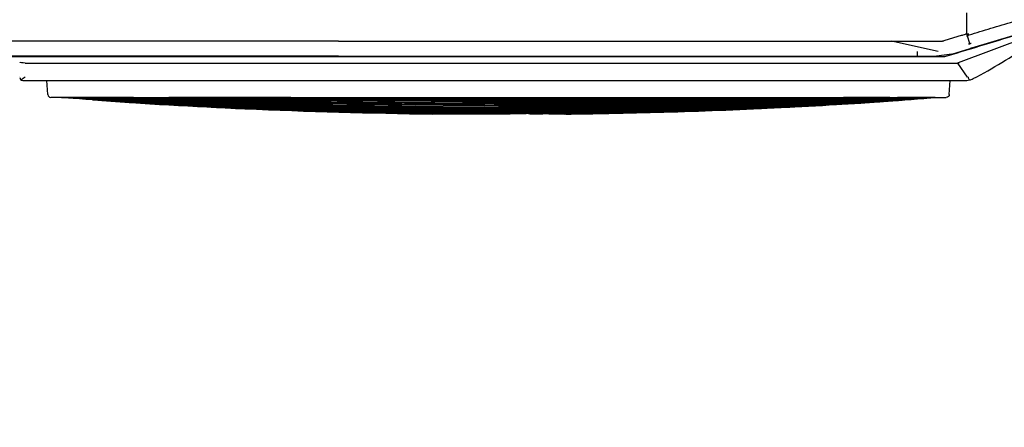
# Model space of a CAD drawing. Header units: millimetres. Extents: x -424979 to 718034, y -72486 to 344972.
# Tile 166 of 256: x 561320 to 562893, y 142446 to 143096. Entities that reach past the tile are written whole.
import ezdxf
from ezdxf.xclip import XClip

# ---------------------------------------------------------------- set-up
doc = ezdxf.new("R2010")
doc.units = ezdxf.units.MM
doc.header["$MEASUREMENT"] = 0
doc.header["$XCLIPFRAME"] = 0
doc.layers.add('IS_KLIM_urządzenia', color=3, linetype='Continuous')
doc.layers.add('Rysunki i obrazki', color=7, linetype='Continuous')
doc.layers.add('SKAN - RZUT_7_0_Nr_pióra__1', color=7, linetype='Continuous', lineweight=13)
picture_1 = doc.add_image_def('image7.tif', size_in_pixel=(14115, 7016))

# ---------------------------------------------------------------- blocks, each defined once
blk = doc.blocks.new('Rysunek_7_7', base_point=(-247133.1, 120862.7))
at = {"layer": 'SKAN - RZUT_7_0_Nr_pióra__1', "color": 7, "lineweight": 13}
image = blk.add_image(picture_1, insert=(-306883.1, 91162.7), size_in_units=(119499.9, 59400), dxfattribs=at)
image.set_boundary_path([(-0.5, -0.5), (14114.5, 7015.5)])
blk = doc.blocks.new('G$CE471A013')
at = {"linetype": 'Continuous'}
for p, q in [((-63.231, 1.667), (-63.231, 3.08)), ((-67.249, 1.476), (-62.642, -0.258)), ((-63.552, 0.74), (-66.539, 1.639)), ((-63.424, 1.025), (-63.272, 1.544)), ((-62.213, 0.335), (-63.453, 0.711)), ((-61.319, 0.514), (-58.196, 1.188)), ((-62.213, 0.335), (-61.199, 0.184)), ((-61.726, 0.155), (-61.717, 0.191)), ((-61.567, 0.144), (18.685, 0.144)), ((-59.916, 0.184), (-61.199, 0.184)), ((-59.916, 0.514), (-59.916, 0.179)), ((-21.391, 0.184), (-59.916, 0.184)), ((-21.391, 0.184), (17.062, 0.184)), ((-63.27, -1.193), (-62.633, -0.27)), ((-0.517, -0.263), (-62.643, -0.263)), ((-0.15, -1.15), (-0.16, -1.15)), ((-0.367, -1.413), (-63.178, -1.413)), ((-62.054, -2.359), (-62.12, -1.413)), ((-2.02, -2.359), (-1.953, -1.413)), ((-0.357, -1.413), (-0.367, -1.413)), ((-57.042, -2.545), (-61.855, -2.545)), ((-58.757, -2.545), (-58.757, -2.545)), ((-7.032, -2.545), (-57.042, -2.545)), ((-7.032, -2.545), (-2.219, -2.545)), ((-5.317, -2.545), (-5.317, -2.545)), ((-32.037, -2.644), (-32.037, -2.642))]:
    blk.add_line(p, q, dxfattribs=at)
at = {"linetype": 'Continuous', "extrusion": (0, 0, -1)}
for centre, start in [((0.357, -1.213), 180), ((2.219, -2.345), 184)]:
    blk.add_arc(centre, 0.2, start, 270, dxfattribs=at)
at = {"linetype": 'Continuous'}
blk.add_arc((-61.855, -2.345), 0.2, 184, 270, dxfattribs=at)
for centre, major_axis, start_param, end_param in [((-0.517, -0.199), (0.36, 0), 4.712389, 6.279863), ((-0.517, -1.053), (-0.355, 0.355), 1.745329, 2.532861)]:
    blk.add_ellipse(centre, major_axis=major_axis, ratio=0.176327, start_param=start_param, end_param=end_param, dxfattribs=at)
for points, knots in [([(-63.371, 1.611), (-63.853, 1.756), (-64.335, 1.901), (-65.319, 2.197), (-65.821, 2.349), (-66.322, 2.5)], [0, 0, 0, 0, 0.489998, 0.489998, 1, 1, 1, 1]), ([(-66.975, 1.733), (-66.924, 1.718), (-66.873, 1.702), (-66.618, 1.625), (-66.414, 1.564), (-65.393, 1.255), (-64.576, 1.007), (-63.133, 0.57), (-62.507, 0.38), (-61.881, 0.19)], [0, 0, 0, 0, 0.030057, 0.030057, 0.150285, 0.150285, 0.631198, 0.631198, 1, 1, 1, 1]), ([(-63.352, 1.601), (-63.34, 1.592), (-63.315, 1.572), (-63.263, 1.537), (-63.223, 1.513), (-63.196, 1.497)], [0, 0, 0, 0, 0.24998, 0.499983, 1, 1, 1, 1]), ([(-63.325, 1.671), (-63.294, 1.669), (-63.232, 1.666), (-63.17, 1.665), (-63.139, 1.664)], [0, 0, 0, 0, 0.499978, 1, 1, 1, 1]), ([(-61.71, 1.231), (-61.807, 1.26), (-61.999, 1.319), (-62.288, 1.406), (-62.577, 1.494), (-62.77, 1.552), (-62.905, 1.593), (-62.943, 1.605), (-63.033, 1.632), (-63.085, 1.648), (-63.136, 1.663)], [0, 0, 0, 0, 0.202609, 0.405217, 0.607826, 0.810435, 0.810435, 0.891478, 0.891478, 1, 1, 1, 1]), ([(-63.642, -1.299), (-64.293, -0.958), (-64.934, -0.598), (-66.193, 0.161), (-66.811, 0.559), (-67.416, 0.974)], [0, 0, 0, 0, 0.5, 0.5, 1, 1, 1, 1]), ([(-63.36, 1.017), (-63.366, 1.016), (-63.377, 1.015), (-63.4, 1.019), (-63.428, 1.026), (-63.462, 1.037), (-63.481, 1.05), (-63.491, 1.056)], [0, 0, 0, 0, 0.124243, 0.250098, 0.500245, 0.750313, 1, 1, 1, 1]), ([(-61.881, 0.19), (-61.829, 0.177), (-61.727, 0.15), (-61.62, 0.146), (-61.567, 0.144)], [0, 0, 0, 0, 0.498926, 1, 1, 1, 1]), ([(-62.706, -0.265), (-62.705, -0.265), (-62.704, -0.265), (-62.684, -0.265), (-62.664, -0.265), (-62.644, -0.265)], [0, 0, 0, 0, 0.032778, 0.032778, 1, 1, 1, 1]), ([(-62.644, -0.265), (-62.641, -0.253), (-62.639, -0.241), (-62.637, -0.229), (-62.637, -0.228), (-62.637, -0.228)], [0, 0, 0, 0, 0.960053, 0.960053, 1, 1, 1, 1]), ([(-62.644, -0.265), (-62.622, -0.275), (-62.601, -0.285), (-62.579, -0.295), (-62.578, -0.296), (-62.578, -0.296)], [0, 0, 0, 0, 0.968586, 0.968586, 1, 1, 1, 1]), ([(-63.388, -1.36), (-63.387, -1.357), (-63.385, -1.355), (-63.373, -1.33), (-63.36, -1.303), (-63.334, -1.259), (-63.323, -1.243), (-63.31, -1.227)], [0, 0, 0, 0, 0.07944, 0.07944, 0.676385, 0.676385, 1, 1, 1, 1]), ([(-63.318, -1.212), (-63.321, -1.211), (-63.325, -1.211), (-63.329, -1.211), (-63.329, -1.211), (-63.33, -1.211)], [0, 0, 0, 0, 0.895907, 0.895907, 1, 1, 1, 1]), ([(-63.314, -1.199), (-63.314, -1.2), (-63.314, -1.2), (-63.315, -1.204), (-63.316, -1.208), (-63.318, -1.212)], [0, 0, 0, 0, 0.075095, 0.075095, 1, 1, 1, 1]), ([(-63.318, -1.212), (-63.311, -1.226), (-63.304, -1.24), (-63.296, -1.253), (-63.296, -1.253), (-63.296, -1.254)], [0, 0, 0, 0, 0.958709, 0.958709, 1, 1, 1, 1]), ([(-63.178, -1.413), (-63.178, -1.413), (-63.179, -1.413), (-63.182, -1.413), (-63.184, -1.413), (-63.196, -1.413), (-63.206, -1.413), (-63.275, -1.41), (-63.334, -1.402), (-63.392, -1.39)], [0, 0, 0, 0, 0.008756, 0.008756, 0.040334, 0.040334, 0.177893, 0.177893, 1, 1, 1, 1]), ([(-32.037, -3.261), (-36.938, -3.218), (-41.838, -3.138), (-51.533, -2.903), (-56.327, -2.75), (-61.119, -2.546)], [0, 0, 0, 0, 0.505409, 0.505409, 1, 1, 1, 1]), ([(-61.118, -2.551), (-56.329, -2.844), (-51.536, -3.059), (-41.841, -3.378), (-36.939, -3.481), (-32.037, -3.525)], [0, 0, 0, 0, 0.494599, 0.494599, 1, 1, 1, 1]), ([(-32.037, -3.496), (-36.939, -3.451), (-41.841, -3.35), (-51.536, -3.04), (-56.329, -2.832), (-61.118, -2.551)], [0, 0, 0, 0, 0.505401, 0.505401, 1, 1, 1, 1]), ([(-61.118, -2.551), (-56.329, -2.832), (-51.536, -3.039), (-41.841, -3.349), (-36.939, -3.45), (-32.037, -3.494)], [0, 0, 0, 0, 0.494599, 0.494599, 1, 1, 1, 1]), ([(-32.037, -3.553), (-36.94, -3.512), (-41.841, -3.407), (-51.536, -3.079), (-56.33, -2.856), (-61.118, -2.552)], [0, 0, 0, 0, 0.505401, 0.505401, 1, 1, 1, 1]), ([(-32.037, -3.526), (-36.939, -3.483), (-41.841, -3.38), (-51.536, -3.06), (-56.329, -2.845), (-61.118, -2.552)], [0, 0, 0, 0, 0.505401, 0.505401, 1, 1, 1, 1]), ([(-32.037, -3.6), (-36.94, -3.563), (-41.842, -3.457), (-51.537, -3.114), (-56.33, -2.879), (-61.118, -2.553)], [0, 0, 0, 0, 0.505401, 0.505401, 1, 1, 1, 1]), ([(-32.037, -3.578), (-36.94, -3.538), (-41.842, -3.433), (-51.537, -3.097), (-56.33, -2.868), (-61.118, -2.553)], [0, 0, 0, 0, 0.505401, 0.505401, 1, 1, 1, 1]), ([(-32.037, -3.619), (-36.94, -3.585), (-41.843, -3.48), (-51.538, -3.13), (-56.331, -2.889), (-61.118, -2.554)], [0, 0, 0, 0, 0.505401, 0.505401, 1, 1, 1, 1]), ([(-32.037, -3.39), (-36.939, -3.345), (-41.84, -3.252), (-51.533, -2.975), (-56.326, -2.793), (-61.115, -2.549)], [0, 0, 0, 0, 0.505465, 0.505465, 1, 1, 1, 1]), ([(-61.106, -2.549), (-56.319, -2.779), (-51.53, -2.951), (-41.839, -3.214), (-36.938, -3.303), (-32.037, -3.348)], [0, 0, 0, 0, 0.494375, 0.494375, 1, 1, 1, 1]), ([(-39.382, -3.21), (-41.835, -3.167), (-44.287, -3.114), (-51.511, -2.928), (-56.282, -2.766), (-61.051, -2.55)], [0, 0, 0, 0, 0.339395, 0.339395, 1, 1, 1, 1]), ([(-32.037, -3.111), (-36.937, -3.076), (-41.838, -3.01), (-51.506, -2.824), (-56.274, -2.704), (-61.042, -2.546)], [0, 0, 0, 0, 0.50677, 0.50677, 1, 1, 1, 1]), ([(-32.037, -3.058), (-36.937, -3.025), (-41.837, -2.966), (-51.506, -2.797), (-56.274, -2.688), (-61.041, -2.545)], [0, 0, 0, 0, 0.506778, 0.506778, 1, 1, 1, 1]), ([(-61.021, -2.546), (-56.261, -2.688), (-51.499, -2.795), (-41.837, -2.964), (-36.937, -3.023), (-32.037, -3.056)], [0, 0, 0, 0, 0.492868, 0.492868, 1, 1, 1, 1]), ([(-32.037, -3.349), (-36.938, -3.305), (-41.839, -3.215), (-51.494, -2.953), (-56.248, -2.782), (-61, -2.554)], [0, 0, 0, 0, 0.507485, 0.507485, 1, 1, 1, 1]), ([(-32.037, -3.213), (-36.938, -3.173), (-41.838, -3.097), (-51.488, -2.878), (-56.237, -2.737), (-60.984, -2.551)], [0, 0, 0, 0, 0.507767, 0.507767, 1, 1, 1, 1]), ([(-60.984, -2.551), (-56.237, -2.736), (-51.488, -2.877), (-41.838, -3.095), (-36.938, -3.17), (-32.037, -3.211)], [0, 0, 0, 0, 0.492233, 0.492233, 1, 1, 1, 1]), ([(-60.984, -2.552), (-56.237, -2.752), (-51.488, -2.903), (-41.839, -3.136), (-36.938, -3.216), (-32.037, -3.259)], [0, 0, 0, 0, 0.492233, 0.492233, 1, 1, 1, 1]), ([(-32.037, -2.947), (-34.87, -2.932), (-37.702, -2.91), (-43.368, -2.851), (-46.201, -2.816), (-51.866, -2.73), (-54.699, -2.68), (-58.666, -2.597), (-59.8, -2.572), (-60.934, -2.546)], [0, 0, 0, 0, 0.294057, 0.294057, 0.58814, 0.58814, 0.882227, 0.882227, 1, 1, 1, 1]), ([(-60.894, -2.547), (-58.354, -2.605), (-55.814, -2.657), (-50.519, -2.751), (-47.764, -2.792), (-42.254, -2.862), (-39.498, -2.891), (-35.174, -2.926), (-33.606, -2.936), (-32.037, -2.945)], [0, 0, 0, 0, 0.264103, 0.264103, 0.550513, 0.550513, 0.836923, 0.836923, 1, 1, 1, 1]), ([(-36.523, -3.657), (-37.477, -3.646), (-39.655, -3.612), (-43.056, -3.531), (-46.726, -3.409), (-50.395, -3.252), (-55.081, -3.004), (-58.542, -2.766), (-60.779, -2.585)], [0, 0, 0, 0, 0.11788, 0.269085, 0.420289, 0.571494, 0.722699, 1, 1, 1, 1]), ([(-54.409, -2.619), (-55.794, -2.605), (-57.18, -2.589), (-59.248, -2.563), (-59.931, -2.554), (-60.615, -2.545)], [0, 0, 0, 0, 0.669634, 0.669634, 1, 1, 1, 1]), ([(-60.501, -2.547), (-57.467, -2.586), (-54.433, -2.62), (-49.709, -2.664), (-48.019, -2.679), (-42.949, -2.718), (-39.569, -2.739), (-34.805, -2.76), (-33.421, -2.765), (-32.037, -2.77)], [0, 0, 0, 0, 0.319801, 0.319801, 0.497905, 0.497905, 0.854114, 0.854114, 1, 1, 1, 1]), ([(-32.037, -2.713), (-34.859, -2.706), (-37.681, -2.696), (-41.915, -2.677), (-43.326, -2.67), (-47.56, -2.647), (-50.382, -2.629), (-55.564, -2.59), (-57.923, -2.569), (-60.283, -2.546)], [0, 0, 0, 0, 0.299747, 0.299747, 0.449624, 0.449624, 0.749381, 0.749381, 1, 1, 1, 1]), ([(-60.283, -2.546), (-58.036, -2.568), (-55.79, -2.587), (-52.212, -2.614), (-50.88, -2.623), (-46.883, -2.65), (-44.219, -2.664), (-38.89, -2.689), (-36.225, -2.699), (-33.053, -2.707), (-32.545, -2.709), (-32.037, -2.71)], [0, 0, 0, 0, 0.238571, 0.238571, 0.380065, 0.380065, 0.663055, 0.663055, 0.946044, 0.946044, 1, 1, 1, 1]), ([(-32.037, -3.463), (-36.939, -3.418), (-41.84, -3.319), (-51.147, -3.031), (-55.552, -2.852), (-59.955, -2.614)], [0, 0, 0, 0, 0.526489, 0.526489, 1, 1, 1, 1]), ([(-58.091, -2.545), (-55.347, -2.562), (-52.602, -2.575), (-48.884, -2.591), (-47.911, -2.595), (-44.991, -2.607), (-43.045, -2.613), (-39.152, -2.625), (-37.205, -2.63), (-34.185, -2.636), (-33.111, -2.638), (-32.037, -2.639)], [0, 0, 0, 0, 0.31601, 0.31601, 0.42808, 0.42808, 0.652219, 0.652219, 0.876357, 0.876357, 1, 1, 1, 1]), ([(-32.037, -2.583), (-36.954, -2.579), (-41.87, -2.572), (-49.186, -2.558), (-51.586, -2.553), (-53.986, -2.547)], [0, 0, 0, 0, 0.672022, 0.672022, 1, 1, 1, 1]), ([(-32.037, -3.058), (-27.137, -3.025), (-22.236, -2.966), (-12.557, -2.796), (-7.778, -2.688), (-3, -2.544)], [0, 0, 0, 0, 0.506209, 0.506209, 1, 1, 1, 1]), ([(-32.037, -3.111), (-27.136, -3.076), (-22.236, -3.01), (-12.557, -2.824), (-7.778, -2.704), (-3, -2.545)], [0, 0, 0, 0, 0.506209, 0.506209, 1, 1, 1, 1]), ([(-5.983, -2.545), (-8.727, -2.562), (-11.472, -2.575), (-15.189, -2.591), (-16.163, -2.595), (-19.083, -2.607), (-21.029, -2.613), (-24.922, -2.625), (-26.869, -2.63), (-29.889, -2.636), (-30.963, -2.638), (-32.037, -2.639)], [0, 0, 0, 0, 0.31601, 0.31601, 0.42808, 0.42808, 0.652219, 0.652219, 0.876357, 0.876357, 1, 1, 1, 1]), ([(-32.037, -2.578), (-32.037, -2.577), (-32.037, -2.575), (-32.037, -2.569), (-32.037, -2.565), (-32.037, -2.556), (-32.037, -2.551), (-32.037, -2.545)], [0, 0, 0, 0, 0.356764, 0.356764, 0.713527, 0.713527, 1, 1, 1, 1]), ([(-32.037, -3.261), (-27.136, -3.218), (-22.236, -3.138), (-12.541, -2.903), (-7.747, -2.75), (-2.955, -2.546)], [0, 0, 0, 0, 0.505409, 0.505409, 1, 1, 1, 1]), ([(-32.037, -2.947), (-29.204, -2.932), (-26.371, -2.91), (-20.706, -2.851), (-17.873, -2.816), (-12.207, -2.73), (-9.375, -2.68), (-5.408, -2.597), (-4.274, -2.572), (-3.139, -2.546)], [0, 0, 0, 0, 0.294057, 0.294057, 0.58814, 0.58814, 0.882227, 0.882227, 1, 1, 1, 1]), ([(-32.037, -2.713), (-29.215, -2.706), (-26.392, -2.696), (-22.159, -2.677), (-20.748, -2.67), (-16.514, -2.647), (-13.692, -2.629), (-8.513, -2.59), (-6.157, -2.569), (-3.8, -2.546)], [0, 0, 0, 0, 0.299848, 0.299848, 0.449777, 0.449777, 0.749636, 0.749636, 1, 1, 1, 1]), ([(-3.791, -2.546), (-6.037, -2.568), (-8.284, -2.587), (-11.862, -2.614), (-13.194, -2.623), (-17.191, -2.65), (-19.855, -2.664), (-25.184, -2.689), (-27.848, -2.699), (-31.021, -2.707), (-31.529, -2.709), (-32.037, -2.71)], [0, 0, 0, 0, 0.238571, 0.238571, 0.380065, 0.380065, 0.663055, 0.663055, 0.946044, 0.946044, 1, 1, 1, 1]), ([(-3.18, -2.547), (-5.72, -2.605), (-8.26, -2.657), (-13.555, -2.751), (-16.31, -2.792), (-21.82, -2.862), (-24.575, -2.891), (-28.899, -2.926), (-30.468, -2.936), (-32.037, -2.945)], [0, 0, 0, 0, 0.264103, 0.264103, 0.550513, 0.550513, 0.836923, 0.836923, 1, 1, 1, 1]), ([(-3.573, -2.547), (-6.607, -2.586), (-9.641, -2.62), (-14.365, -2.664), (-16.055, -2.679), (-21.125, -2.718), (-24.504, -2.739), (-29.268, -2.76), (-30.653, -2.765), (-32.037, -2.77)], [0, 0, 0, 0, 0.319801, 0.319801, 0.497905, 0.497905, 0.854114, 0.854114, 1, 1, 1, 1]), ([(-32.037, -2.583), (-27.12, -2.579), (-22.204, -2.572), (-14.887, -2.558), (-12.488, -2.553), (-10.088, -2.547)], [0, 0, 0, 0, 0.672022, 0.672022, 1, 1, 1, 1]), ([(-32.037, -3.39), (-27.135, -3.345), (-22.234, -3.252), (-12.541, -2.975), (-7.748, -2.793), (-2.959, -2.549)], [0, 0, 0, 0, 0.505465, 0.505465, 1, 1, 1, 1]), ([(-2.968, -2.549), (-7.755, -2.779), (-12.544, -2.951), (-22.235, -3.214), (-27.136, -3.303), (-32.037, -3.348)], [0, 0, 0, 0, 0.494375, 0.494375, 1, 1, 1, 1]), ([(-32.037, -3.463), (-27.135, -3.418), (-22.234, -3.319), (-12.539, -3.019), (-7.745, -2.82), (-2.955, -2.55)], [0, 0, 0, 0, 0.505401, 0.505401, 1, 1, 1, 1]), ([(-2.955, -2.55), (-7.745, -2.819), (-12.539, -3.018), (-22.234, -3.318), (-27.135, -3.416), (-32.037, -3.462)], [0, 0, 0, 0, 0.494599, 0.494599, 1, 1, 1, 1]), ([(-32.037, -3.306), (-27.136, -3.263), (-22.235, -3.177), (-12.563, -2.928), (-7.792, -2.766), (-3.023, -2.55)], [0, 0, 0, 0, 0.506586, 0.506586, 1, 1, 1, 1]), ([(-2.956, -2.551), (-7.745, -2.844), (-12.538, -3.059), (-22.233, -3.378), (-27.134, -3.481), (-32.037, -3.525)], [0, 0, 0, 0, 0.494599, 0.494599, 1, 1, 1, 1]), ([(-32.037, -3.496), (-27.135, -3.451), (-22.233, -3.35), (-12.538, -3.04), (-7.745, -2.832), (-2.956, -2.551)], [0, 0, 0, 0, 0.505401, 0.505401, 1, 1, 1, 1]), ([(-2.956, -2.551), (-7.745, -2.832), (-12.538, -3.039), (-22.233, -3.349), (-27.135, -3.45), (-32.037, -3.494)], [0, 0, 0, 0, 0.494599, 0.494599, 1, 1, 1, 1]), ([(-32.037, -3.213), (-27.136, -3.173), (-22.236, -3.097), (-12.586, -2.878), (-7.837, -2.737), (-3.09, -2.551)], [0, 0, 0, 0, 0.507767, 0.507767, 1, 1, 1, 1]), ([(-3.09, -2.551), (-7.837, -2.736), (-12.586, -2.877), (-22.236, -3.095), (-27.136, -3.17), (-32.037, -3.211)], [0, 0, 0, 0, 0.492233, 0.492233, 1, 1, 1, 1]), ([(-32.037, -3.553), (-27.134, -3.512), (-22.232, -3.407), (-12.537, -3.079), (-7.744, -2.856), (-2.956, -2.552)], [0, 0, 0, 0, 0.505401, 0.505401, 1, 1, 1, 1]), ([(-32.037, -3.526), (-27.134, -3.483), (-22.233, -3.38), (-12.538, -3.06), (-7.745, -2.845), (-2.956, -2.552)], [0, 0, 0, 0, 0.505401, 0.505401, 1, 1, 1, 1]), ([(-3.09, -2.552), (-7.837, -2.752), (-12.586, -2.903), (-22.235, -3.136), (-27.136, -3.216), (-32.037, -3.259)], [0, 0, 0, 0, 0.492233, 0.492233, 1, 1, 1, 1]), ([(-32.037, -3.6), (-27.134, -3.563), (-22.232, -3.457), (-12.536, -3.114), (-7.744, -2.879), (-2.956, -2.553)], [0, 0, 0, 0, 0.505401, 0.505401, 1, 1, 1, 1]), ([(-32.037, -3.578), (-27.134, -3.538), (-22.232, -3.433), (-12.537, -3.097), (-7.744, -2.868), (-2.956, -2.553)], [0, 0, 0, 0, 0.505401, 0.505401, 1, 1, 1, 1]), ([(-32.037, -3.619), (-27.134, -3.585), (-22.231, -3.48), (-12.536, -3.13), (-7.743, -2.889), (-2.956, -2.554)], [0, 0, 0, 0, 0.505401, 0.505401, 1, 1, 1, 1]), ([(-32.037, -3.349), (-27.136, -3.305), (-22.235, -3.215), (-12.58, -2.953), (-7.826, -2.782), (-3.074, -2.554)], [0, 0, 0, 0, 0.507485, 0.507485, 1, 1, 1, 1]), ([(-32.037, -2.639), (-32.037, -2.639), (-32.037, -2.637), (-32.037, -2.631), (-32.037, -2.627), (-32.037, -2.616), (-32.037, -2.61), (-32.037, -2.596), (-32.037, -2.589), (-32.037, -2.578), (-32.037, -2.576), (-32.037, -2.573)], [0, 0, 0, 0, 0.231562, 0.231562, 0.463124, 0.463124, 0.694686, 0.694686, 0.926248, 0.926248, 1, 1, 1, 1]), ([(-32.037, -2.642), (-27.827, -2.636), (-23.617, -2.625), (-18.87, -2.608), (-18.334, -2.606), (-17.797, -2.604)], [0, 0, 0, 0, 0.886937, 0.886937, 1, 1, 1, 1]), ([(-14.972, -3.306), (-14.541, -3.287), (-12.888, -3.21), (-8.993, -3.004), (-5.532, -2.766), (-3.295, -2.585)], [0, 0, 0, 0, 0.110637, 0.424462, 1, 1, 1, 1]), ([(-9.673, -2.62), (-8.285, -2.605), (-6.897, -2.589), (-4.826, -2.563), (-4.143, -2.554), (-3.459, -2.545)], [0, 0, 0, 0, 0.670073, 0.670073, 1, 1, 1, 1]), ([(-5.313, -2.545), (-5.321, -2.545), (-5.314, -2.545), (-5.258, -2.545), (-5.187, -2.545), (-4.997, -2.545), (-4.879, -2.545), (-4.754, -2.545)], [0, 0, 0, 0, 0.244899, 0.244899, 0.62245, 0.62245, 1, 1, 1, 1]), ([(-36.416, -3.652), (-40.589, -3.601), (-44.763, -3.485), (-52.262, -3.158), (-55.59, -2.969), (-58.914, -2.726)], [0, 0, 0, 0, 0.556048, 0.556048, 1, 1, 1, 1]), ([(-58.595, -2.749), (-55.376, -2.981), (-52.152, -3.162), (-44.756, -3.484), (-40.581, -3.6), (-36.405, -3.652)], [0, 0, 0, 0, 0.435984, 0.435984, 1, 1, 1, 1]), ([(-58.452, -2.755), (-55.219, -2.983), (-51.984, -3.161), (-44.514, -3.48), (-40.279, -3.596), (-36.043, -3.648)], [0, 0, 0, 0, 0.433408, 0.433408, 1, 1, 1, 1]), ([(-36.066, -3.648), (-40.298, -3.596), (-44.529, -3.48), (-51.964, -3.162), (-55.17, -2.986), (-58.372, -2.761)], [0, 0, 0, 0, 0.568697, 0.568697, 1, 1, 1, 1]), ([(-57.423, -2.786), (-53.865, -2.995), (-50.304, -3.157), (-41.842, -3.456), (-36.94, -3.562), (-32.037, -3.599)], [0, 0, 0, 0, 0.420951, 0.420951, 1, 1, 1, 1]), ([(-56.809, -2.838), (-53.456, -3.04), (-50.1, -3.198), (-41.843, -3.499), (-36.94, -3.605), (-32.037, -3.636)], [0, 0, 0, 0, 0.406561, 0.406561, 1, 1, 1, 1]), ([(-56.729, -2.835), (-53.402, -3.029), (-50.073, -3.182), (-41.843, -3.479), (-36.94, -3.585), (-32.037, -3.619)], [0, 0, 0, 0, 0.40464, 0.40464, 1, 1, 1, 1]), ([(-34.126, -3.648), (-38.681, -3.606), (-43.236, -3.494), (-50.098, -3.221), (-52.408, -3.111), (-54.717, -2.979)], [0, 0, 0, 0, 0.663309, 0.663309, 1, 1, 1, 1]), ([(-35.398, -3.646), (-39.741, -3.597), (-44.084, -3.482), (-50.496, -3.215), (-52.567, -3.113), (-54.638, -2.993)], [0, 0, 0, 0, 0.676819, 0.676819, 1, 1, 1, 1]), ([(-54.636, -3.017), (-52.753, -3.131), (-50.87, -3.228), (-48.481, -3.333), (-47.975, -3.354), (-47.469, -3.374)], [0, 0, 0, 0, 0.788325, 0.788325, 1, 1, 1, 1]), ([(-53.301, -3.067), (-51.669, -3.156), (-50.036, -3.233), (-44.057, -3.482), (-39.707, -3.597), (-35.357, -3.646)], [0, 0, 0, 0, 0.273091, 0.273091, 1, 1, 1, 1]), ([(-51.456, -3.137), (-49.886, -3.212), (-48.315, -3.278), (-41.843, -3.518), (-36.941, -3.623), (-32.037, -3.65)], [0, 0, 0, 0, 0.242783, 0.242783, 1, 1, 1, 1]), ([(-48.23, -3.208), (-47.734, -3.227), (-47.238, -3.245), (-41.842, -3.432), (-36.94, -3.537), (-32.037, -3.577)], [0, 0, 0, 0, 0.091941, 0.091941, 1, 1, 1, 1]), ([(-32.037, -2.71), (-32.037, -2.709), (-32.037, -2.708), (-32.037, -2.702), (-32.037, -2.697), (-32.037, -2.687), (-32.037, -2.68), (-32.037, -2.667), (-32.037, -2.659), (-32.037, -2.649), (-32.037, -2.646), (-32.037, -2.644)], [0, 0, 0, 0, 0.231495, 0.231495, 0.46299, 0.46299, 0.694485, 0.694485, 0.925981, 0.925981, 1, 1, 1, 1]), ([(-32.037, -2.77), (-32.037, -2.769), (-32.037, -2.767), (-32.037, -2.761), (-32.037, -2.757), (-32.037, -2.747), (-32.037, -2.74), (-32.037, -2.726), (-32.037, -2.719), (-32.037, -2.709), (-32.037, -2.706), (-32.037, -2.704)], [0, 0, 0, 0, 0.231403, 0.231403, 0.462805, 0.462805, 0.694209, 0.694209, 0.925613, 0.925613, 1, 1, 1, 1]), ([(-32.037, -3.428), (-27.135, -3.382), (-22.234, -3.286), (-13.64, -3.03), (-9.947, -2.892), (-6.255, -2.716)], [0, 0, 0, 0, 0.570136, 0.570136, 1, 1, 1, 1]), ([(-6.837, -2.743), (-10.335, -2.905), (-13.834, -3.035), (-22.234, -3.285), (-27.135, -3.381), (-32.037, -3.426)], [0, 0, 0, 0, 0.416676, 0.416676, 1, 1, 1, 1]), ([(-32.037, -2.829), (-32.037, -2.828), (-32.037, -2.827), (-32.037, -2.821), (-32.037, -2.816), (-32.037, -2.806), (-32.037, -2.799), (-32.037, -2.786), (-32.037, -2.778), (-32.037, -2.768), (-32.037, -2.765), (-32.037, -2.763)], [0, 0, 0, 0, 0.231285, 0.231285, 0.46257, 0.46257, 0.693856, 0.693856, 0.925144, 0.925144, 1, 1, 1, 1]), ([(-32.037, -2.887), (-32.037, -2.887), (-32.037, -2.885), (-32.037, -2.879), (-32.037, -2.875), (-32.037, -2.864), (-32.037, -2.858), (-32.037, -2.844), (-32.037, -2.836), (-32.037, -2.826), (-32.037, -2.824), (-32.037, -2.821)], [0, 0, 0, 0, 0.231142, 0.231142, 0.462283, 0.462283, 0.693426, 0.693426, 0.924571, 0.924571, 1, 1, 1, 1]), ([(-7.345, -2.835), (-10.672, -3.029), (-14.001, -3.182), (-22.231, -3.479), (-27.134, -3.585), (-32.037, -3.619)], [0, 0, 0, 0, 0.40464, 0.40464, 1, 1, 1, 1]), ([(-32.037, -2.945), (-32.037, -2.944), (-32.037, -2.942), (-32.037, -2.936), (-32.037, -2.932), (-32.037, -2.922), (-32.037, -2.915), (-32.037, -2.902), (-32.037, -2.894), (-32.037, -2.884), (-32.037, -2.881), (-32.037, -2.878)], [0, 0, 0, 0, 0.230972, 0.230972, 0.461944, 0.461944, 0.692918, 0.692918, 0.923895, 0.923895, 1, 1, 1, 1]), ([(-32.037, -3.001), (-32.037, -3), (-32.037, -2.999), (-32.037, -2.993), (-32.037, -2.988), (-32.037, -2.978), (-32.037, -2.972), (-32.037, -2.958), (-32.037, -2.95), (-32.037, -2.94), (-32.037, -2.937), (-32.037, -2.935)], [0, 0, 0, 0, 0.230777, 0.230777, 0.461553, 0.461553, 0.692332, 0.692332, 0.923115, 0.923115, 1, 1, 1, 1]), ([(-9.543, -2.946), (-12.138, -3.08), (-14.734, -3.191), (-22.232, -3.456), (-27.134, -3.562), (-32.037, -3.599)], [0, 0, 0, 0, 0.346419, 0.346419, 1, 1, 1, 1]), ([(-9.972, -2.955), (-12.425, -3.076), (-14.878, -3.177), (-22.232, -3.432), (-27.134, -3.537), (-32.037, -3.577)], [0, 0, 0, 0, 0.333694, 0.333694, 1, 1, 1, 1]), ([(-32.037, -3.109), (-32.037, -3.109), (-32.037, -3.107), (-32.037, -3.101), (-32.037, -3.097), (-32.037, -3.087), (-32.037, -3.081), (-32.037, -3.075)], [0, 0, 0, 0, 0.343869, 0.343869, 0.687737, 0.687737, 1, 1, 1, 1]), ([(-5.622, -2.755), (-8.854, -2.983), (-12.09, -3.161), (-19.56, -3.48), (-23.795, -3.596), (-28.031, -3.648)], [0, 0, 0, 0, 0.433408, 0.433408, 1, 1, 1, 1]), ([(-28.008, -3.648), (-23.776, -3.596), (-19.545, -3.48), (-12.084, -3.161), (-8.854, -2.983), (-5.627, -2.756)], [0, 0, 0, 0, 0.566773, 0.566773, 1, 1, 1, 1]), ([(-27.801, -3.592), (-24.31, -3.54), (-20.82, -3.45), (-15.12, -3.241), (-12.91, -3.145), (-10.701, -3.031)], [0, 0, 0, 0, 0.612154, 0.612154, 1, 1, 1, 1]), ([(-5.027, -2.716), (-8.397, -2.964), (-11.771, -3.156), (-19.318, -3.484), (-23.493, -3.6), (-27.668, -3.652)], [0, 0, 0, 0, 0.447256, 0.447256, 1, 1, 1, 1]), ([(-27.658, -3.652), (-23.484, -3.601), (-19.311, -3.485), (-11.533, -3.146), (-7.927, -2.937), (-4.325, -2.664)], [0, 0, 0, 0, 0.536112, 0.536112, 1, 1, 1, 1]), ([(-21.707, -3.479), (-20.248, -3.439), (-18.789, -3.392), (-15.054, -3.254), (-12.779, -3.153), (-10.505, -3.032)], [0, 0, 0, 0, 0.390602, 0.390602, 1, 1, 1, 1]), ([(-36.544, -3.604), (-39.945, -3.553), (-43.345, -3.464), (-46.826, -3.335), (-46.909, -3.332), (-46.992, -3.329)], [0, 0, 0, 0, 0.976248, 0.976248, 1, 1, 1, 1])]:
    blk.add_open_spline(points, degree=3, knots=knots, dxfattribs=at)
for points, degree in [([(-63.352, 1.601), (-63.358, 1.606), (-63.364, 1.609), (-63.371, 1.611)], 3), ([(-63.284, 1.551), (-63.258, 1.585), (-63.242, 1.625), (-63.235, 1.667)], 3), ([(-63.136, 1.663), (-63.137, 1.664), (-63.138, 1.664), (-63.139, 1.664)], 3), ([(-63.548, 0.733), (-63.517, 0.724), (-63.486, 0.715), (-63.454, 0.705)], 3), ([(-63.491, 1.056), (-63.496, 1.061), (-63.501, 1.066), (-63.506, 1.07)], 3), ([(-63.34, 1.02), (-63.346, 1.019), (-63.353, 1.018), (-63.36, 1.017)], 3), ([(-21.391, 1.188), (-34.734, 1.188), (-48.077, 1.188), (-61.42, 1.188)], 3), ([(-21.391, 1.188), (-8.082, 1.188), (5.228, 1.188), (18.538, 1.188)], 3), ([(-63.392, -1.39), (-63.48, -1.37), (-63.564, -1.34), (-63.642, -1.299)], 3), ([(-60.984, -2.557), (-61.029, -2.554), (-61.074, -2.552), (-61.119, -2.549)], 3), ([(-61.119, -2.549), (-60.758, -2.569), (-60.398, -2.588), (-60.038, -2.606)], 3), ([(-61.118, -2.552), (-61.073, -2.555), (-61.028, -2.558), (-60.983, -2.561)], 3), ([(-61.118, -2.553), (-61.073, -2.556), (-61.028, -2.559), (-60.983, -2.562)], 3), ([(-61.117, -2.549), (-61.073, -2.551), (-61.029, -2.553), (-60.985, -2.555)], 3), ([(-61.052, -2.55), (-61.052, -2.55), (-61.052, -2.55)], 2), ([(-61.05, -2.559), (-61.05, -2.559), (-61.05, -2.559)], 2), ([(-56.489, -2.858), (-58.01, -2.768), (-59.53, -2.669), (-61.05, -2.559)], 3), ([(-61.05, -2.56), (-61.05, -2.56), (-61.05, -2.56)], 2), ([(-58.451, -2.742), (-59.317, -2.684), (-60.184, -2.624), (-61.05, -2.56)], 3), ([(-32.037, -3.003), (-41.686, -2.945), (-51.334, -2.803), (-60.98, -2.546)], 3), ([(-32.037, -2.832), (-41.595, -2.794), (-51.153, -2.706), (-60.71, -2.546)], 3), ([(-59.949, -2.614), (-59.446, -2.642), (-58.942, -2.668), (-58.439, -2.693)], 3), ([(-56.364, -2.556), (-56.965, -2.553), (-57.566, -2.549), (-58.167, -2.545)], 3), ([(-32.037, -2.642), (-35.976, -2.636), (-39.916, -2.626), (-43.855, -2.612)], 3), ([(-32.037, -2.832), (-22.479, -2.794), (-12.921, -2.706), (-3.364, -2.546)], 3), ([(-32.037, -2.578), (-32.037, -2.579), (-32.037, -2.581), (-32.037, -2.583)], 3), ([(-7.721, -2.556), (-7.116, -2.553), (-6.512, -2.549), (-5.907, -2.545)], 3), ([(-7.585, -2.858), (-6.064, -2.768), (-4.543, -2.669), (-3.024, -2.559)], 3), ([(-2.956, -2.552), (-3.001, -2.555), (-3.046, -2.558), (-3.091, -2.561)], 3), ([(-2.956, -2.553), (-3.001, -2.556), (-3.046, -2.559), (-3.091, -2.562)], 3), ([(-2.956, -2.553), (-3.001, -2.556), (-3.046, -2.559), (-3.091, -2.562)], 3), ([(-2.956, -2.554), (-3.001, -2.557), (-3.046, -2.56), (-3.091, -2.563)], 3), ([(-3.09, -2.557), (-3.045, -2.554), (-3, -2.552), (-2.955, -2.549)], 3), ([(-2.955, -2.549), (-3, -2.552), (-3.045, -2.554), (-3.09, -2.557)], 3), ([(-2.957, -2.549), (-3.001, -2.551), (-3.045, -2.553), (-3.089, -2.555)], 3), ([(-2.932, -2.554), (-2.977, -2.557), (-3.022, -2.56), (-3.067, -2.564)], 3), ([(-3.024, -2.56), (-3.024, -2.56), (-3.024, -2.56)], 2), ([(-3.023, -2.559), (-3.023, -2.559), (-3.023, -2.559)], 2), ([(-3.022, -2.55), (-3.022, -2.55), (-3.022, -2.55)], 2), ([(-58.107, -2.774), (-56.601, -2.877), (-55.093, -2.969), (-53.585, -3.052)], 3), ([(-57.894, -2.783), (-56.895, -2.849), (-55.896, -2.911), (-54.896, -2.968)], 3), ([(-56.751, -2.85), (-57.061, -2.831), (-57.37, -2.812), (-57.679, -2.792)], 3), ([(-48.033, -3.288), (-49.878, -3.215), (-51.724, -3.13), (-53.569, -3.032)], 3), ([(-50.065, -3.188), (-51.204, -3.139), (-52.344, -3.084), (-53.483, -3.025)], 3), ([(-39.789, -2.869), (-42.145, -2.844), (-44.502, -2.813), (-46.859, -2.776)], 3), ([(-41.256, -3.247), (-38.183, -3.313), (-35.11, -3.36), (-32.037, -3.388)], 3), ([(-32.037, -2.772), (-32.861, -2.77), (-33.685, -2.767), (-34.509, -2.764)], 3), ([(-32.037, -2.89), (-32.838, -2.886), (-33.64, -2.882), (-34.441, -2.877)], 3), ([(-32.037, -2.639), (-32.037, -2.64), (-32.037, -2.641), (-32.037, -2.642)], 3), ([(-32.037, -2.71), (-32.037, -2.711), (-32.037, -2.712), (-32.037, -2.713)], 3), ([(-32.037, -2.772), (-31.213, -2.77), (-30.389, -2.767), (-29.565, -2.764)], 3), ([(-32.037, -2.77), (-32.037, -2.771), (-32.037, -2.772), (-32.037, -2.772)], 3), ([(-32.037, -2.829), (-32.037, -2.83), (-32.037, -2.831), (-32.037, -2.832)], 3), ([(-32.037, -2.89), (-31.236, -2.886), (-30.434, -2.882), (-29.633, -2.877)], 3), ([(-32.037, -2.887), (-32.037, -2.888), (-32.037, -2.889), (-32.037, -2.89)], 3), ([(-32.037, -2.945), (-32.037, -2.945), (-32.037, -2.946), (-32.037, -2.947)], 3), ([(-32.037, -3.001), (-32.037, -3.002), (-32.037, -3.003), (-32.037, -3.003)], 3), ([(-32.037, -3.161), (-32.037, -3.162), (-32.037, -3.162), (-32.037, -3.163)], 3), ([(-32.037, -3.211), (-32.037, -3.211), (-32.037, -3.212), (-32.037, -3.213)], 3), ([(-32.037, -3.259), (-32.037, -3.259), (-32.037, -3.26), (-32.037, -3.261)], 3), ([(-18.164, -2.749), (-17.391, -2.739), (-16.618, -2.728), (-15.845, -2.717)], 3), ([(-17.799, -2.785), (-15.415, -2.748), (-13.032, -2.706), (-10.649, -2.657)], 3), ([(-36.888, -3.582), (-40.167, -3.529), (-43.445, -3.442), (-46.721, -3.323)], 3), ([(-40.922, -3.533), (-38.628, -3.589), (-36.333, -3.627), (-34.038, -3.648)], 3), ([(-39.963, -3.342), (-37.321, -3.397), (-34.679, -3.437), (-32.037, -3.462)], 3), ([(-37.196, -3.36), (-35.477, -3.388), (-33.757, -3.41), (-32.037, -3.426)], 3), ([(-36.523, -3.657), (-36.522, -3.684)], 1), ([(-36.523, -3.657), (-36.523, -3.657), (-36.523, -3.657), (-36.523, -3.657)], 3), ([(-36.416, -3.652), (-36.412, -3.652), (-36.409, -3.652), (-36.405, -3.652)], 3), ([(-36.066, -3.648), (-36.058, -3.648), (-36.051, -3.648), (-36.043, -3.648)], 3), ([(-35.398, -3.646), (-35.384, -3.646), (-35.371, -3.646), (-35.357, -3.646)], 3), ([(-34.126, -3.648), (-34.097, -3.648), (-34.067, -3.648), (-34.038, -3.648)], 3), ([(-32.037, -3.306), (-32.719, -3.3), (-33.402, -3.293), (-34.084, -3.286)], 3), ([(-32.037, -3.651), (-32.295, -3.649), (-32.552, -3.648), (-32.81, -3.646)], 3), ([(-32.037, -3.428), (-32.138, -3.427), (-32.24, -3.426), (-32.341, -3.425)], 3), ([(-32.037, -3.637), (-32.128, -3.636), (-32.22, -3.636), (-32.311, -3.635)], 3), ([(-25.483, -3.299), (-27.667, -3.338), (-29.852, -3.368), (-32.037, -3.388)], 3), ([(-32.037, -3.304), (-32.037, -3.305), (-32.037, -3.306), (-32.037, -3.306)], 3), ([(-32.037, -3.348), (-32.037, -3.348), (-32.037, -3.349), (-32.037, -3.349)], 3), ([(-32.037, -3.388), (-32.037, -3.389), (-32.037, -3.389), (-32.037, -3.39)], 3), ([(-32.037, -3.426), (-32.037, -3.427), (-32.037, -3.427), (-32.037, -3.428)], 3), ([(-32.037, -3.462), (-32.037, -3.462), (-32.037, -3.463), (-32.037, -3.463)], 3), ([(-32.037, -3.494), (-32.037, -3.495), (-32.037, -3.495), (-32.037, -3.496)], 3), ([(-32.037, -3.525), (-32.037, -3.525), (-32.037, -3.525), (-32.037, -3.526)], 3), ([(-32.037, -3.552), (-32.037, -3.552), (-32.037, -3.553), (-32.037, -3.553)], 3), ([(-32.037, -3.577), (-32.037, -3.577), (-32.037, -3.578), (-32.037, -3.578)], 3), ([(-27.275, -3.582), (-28.862, -3.608), (-30.45, -3.626), (-32.037, -3.636)], 3), ([(-32.037, -3.599), (-32.037, -3.599), (-32.037, -3.6), (-32.037, -3.6)], 3), ([(-28.055, -3.611), (-29.382, -3.629), (-30.71, -3.642), (-32.037, -3.65)], 3), ([(-32.037, -3.619), (-32.037, -3.619), (-32.037, -3.619), (-32.037, -3.619)], 3), ([(-32.037, -3.637), (-31.89, -3.636), (-31.744, -3.635), (-31.597, -3.634)], 3), ([(-32.037, -3.636), (-32.037, -3.636), (-32.037, -3.637), (-32.037, -3.637)], 3), ([(-32.037, -3.651), (-31.405, -3.647), (-30.773, -3.643), (-30.142, -3.637)], 3), ([(-32.037, -3.65), (-32.037, -3.65), (-32.037, -3.65), (-32.037, -3.651)], 3), ([(-19.077, -3.415), (-22.729, -3.537), (-26.382, -3.615), (-30.036, -3.648)], 3), ([(-29.948, -3.648), (-29.977, -3.648), (-30.006, -3.648), (-30.036, -3.648)], 3), ([(-29.948, -3.648), (-28.516, -3.635), (-27.085, -3.615), (-25.654, -3.588)], 3), ([(-18.767, -3.419), (-22.083, -3.533), (-25.4, -3.609), (-28.717, -3.646)], 3), ([(-28.676, -3.646), (-28.69, -3.646), (-28.703, -3.646), (-28.717, -3.646)], 3), ([(-28.676, -3.646), (-27.337, -3.631), (-25.999, -3.61), (-24.66, -3.582)], 3), ([(-28.008, -3.648), (-28.016, -3.648), (-28.023, -3.648), (-28.031, -3.648)], 3), ([(-27.658, -3.652), (-27.662, -3.652), (-27.665, -3.652), (-27.668, -3.652)], 3), ([(-27.551, -3.657), (-27.552, -3.684)], 1), ([(-27.551, -3.657), (-27.238, -3.653), (-26.925, -3.649), (-26.612, -3.645)], 3), ([(-27.551, -3.657), (-27.551, -3.657), (-27.551, -3.657), (-27.551, -3.657)], 3), ([(-27.514, -3.604), (-25.962, -3.58), (-24.41, -3.549), (-22.859, -3.51)], 3)]:
    blk.add_open_spline(points, degree=degree, dxfattribs=at)
blk.add_rational_spline([(-61.42, 1.188), (-61.519, 1.188), (-61.616, 1.202), (-61.71, 1.231)], [1, 0.992787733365, 0.992787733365, 1], degree=3, dxfattribs=at)

msp = doc.modelspace()

# ---------------------------------------------------------------- block references
at = {"layer": 'IS_KLIM_urządzenia', "xscale": -24, "yscale": 24, "zscale": 24}
msp.add_blockref('G$CE471A013', (561316, 143033.5), dxfattribs=at)
at = {"layer": 'Rysunki i obrazki', "color": 151, "linetype": 'Continuous', "lineweight": 20, "true_color": 0x80c2ff}
ref = msp.add_blockref('Rysunek_7_7', (578150.8, 164030.1), dxfattribs=at)
XClip(ref).set_block_clipping_path([(-306883.0907464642, 91162.6626359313), (-187383.1463020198, 150562.679302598)])

doc.saveas('drawing.dxf')
